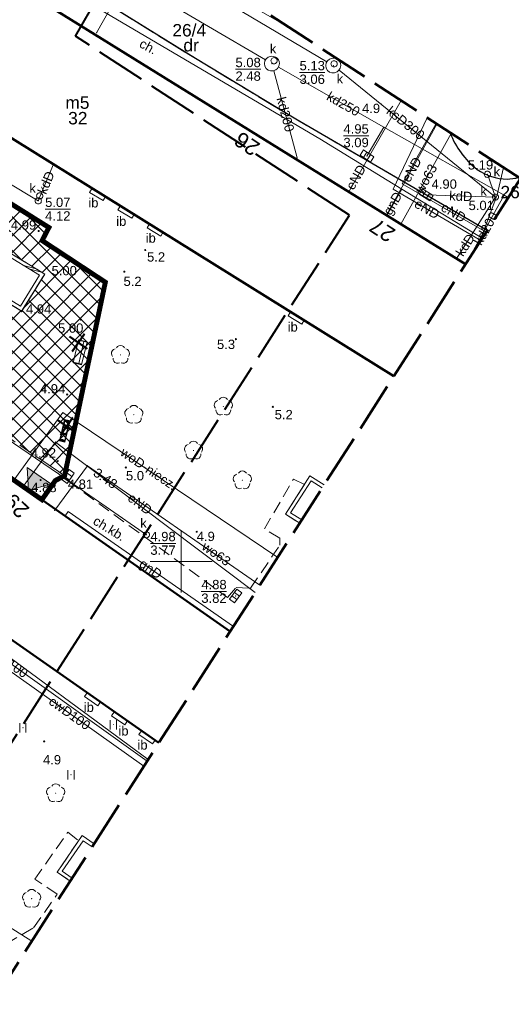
# Model space of a CAD drawing. Extents: x 5477758 to 5478339, y 5918274 to 5918502.
# Tile 26 of 43: x 5477937 to 5477977, y 5918314 to 5918394. Entities that reach past the tile are written whole.
import ezdxf
from ezdxf.enums import TextEntityAlignment as Align

# ---------------------------------------------------------------- set-up
doc = ezdxf.new("R2010")
doc.units = 0
doc.header["$PDSIZE"] = 0.75
for name, pattern in [('budynki akt$0$DASHED', [19.05, 12.7, -6.35]), ('DASHED', [19.05, 12.7, -6.35]), ('PRZER1-1', [2, 1, -1]), ('PRZER2-1', [3, 2, -1]), ('PRZER3-1', [4, 3, -1]), ('PRZER4-1', [5, 4, -1])]:
    doc.linetypes.add(name, pattern=pattern)
doc.layers.get('0').update_dxf_attribs({"linetype": 'CONTINUOUS', "lineweight": 13})
for name, color, linetype, lineweight in [('000_wejscia do budynków', 7, 'CONTINUOUS', 0), ('0_MAŁA ARCHITEKTURA ISTNIEJĄCA', 6, 'CONTINUOUS', 0), ('0_PROJ WYBURZENIA', 1, 'CONTINUOUS', 0), ('0_PROJ_NAWIERZCHNIE DO USUNIĘCIA', 1, 'CONTINUOUS', 0), ('0_WYBURZENIA_USUNIĘCIA ISTNIEJĄCEGO WYPOSAŻENIA', 1, 'CONTINUOUS', 0), ('A_GRANICA OPRACOWANIA', 7, 'CONTINUOUS', 0), ('GEPADR_O', 236, 'CONTINUOUS', 18), ('GEPPGD', 7, 'CONTINUOUS', 18), ('GESBZO', 7, 'CONTINUOUS', 50), ('GESBZO_O', 7, 'CONTINUOUS', 50), ('GESDZI', 7, 'CONTINUOUS', 18), ('GESDZI_O', 7, 'CONTINUOUS', 18), ('GESUZY', 96, 'PRZER1-1', 18), ('GESUZY_O', 96, 'PRZER1-1', 18), ('GSLKRW', 7, 'CONTINUOUS', 25), ('GSPPRB', 7, 'CONTINUOUS', 20), ('GSPRDL', 96, 'CONTINUOUS', 18), ('GSPWPN', 7, 'CONTINUOUS', 13), ('GSPWPN_O', 7, 'CONTINUOUS', 13), ('GSSDSO', 7, 'CONTINUOUS', 18), ('GSSIIN', 7, 'CONTINUOUS', 18), ('GSSIIN_O', 7, 'CONTINUOUS', 18), ('GSSKOA', 7, 'PRZER3-1', 18), ('GSSKOD', 7, 'PRZER2-1', 18), ('GSSKOD_O', 7, 'PRZER2-1', 18), ('GSSUTR', 7, 'PRZER2-1', 18), ('GULCPR', 212, 'CONTINUOUS', 18), ('GULCPR_O', 212, 'CONTINUOUS', 18), ('GULEPR', 1, 'CONTINUOUS', 18), ('GULEPR_O', 1, 'CONTINUOUS', 18), ('GULGPR', 2, 'CONTINUOUS', 18), ('GULGPR_O', 2, 'CONTINUOUS', 18), ('GULKPR', 36, 'CONTINUOUS', 18), ('GULKPR_O', 36, 'CONTINUOUS', 18), ('GULTPR', 30, 'CONTINUOUS', 18), ('GULWPR', 5, 'CONTINUOUS', 18), ('GULWPR_O', 5, 'CONTINUOUS', 18), ('GUPIWZ', 7, 'CONTINUOUS', 18), ('GUPIWZ_O', 7, 'CONTINUOUS', 18), ('GUPKKS', 36, 'CONTINUOUS', 18), ('GUPKSD', 36, 'CONTINUOUS', 18), ('GUPPRZ', 7, 'CONTINUOUS', 18), ('GUPPRZ_O', 7, 'CONTINUOUS', 18), ('GUSIKP', 7, 'CONTINUOUS', 18), ('OT_Rzedna', 7, 'CONTINUOUS', 18), ('pomiar', 7, 'CONTINUOUS', 18), ('wysokosci', 7, 'CONTINUOUS', 18), ('zakres', 150, 'PRZER4-1', 50), ('ZZ_INWENT-usunięcia_Pen_No__240', 1, 'CONTINUOUS', 50)]:
    doc.layers.add(name, color=color, linetype=linetype, lineweight=lineweight)
doc.layers.add('kołnierz', color=11, linetype='CONTINUOUS', lineweight=70, plot=False)
doc.styles.add('GEO-INFO', font='arial.ttf')

# ---------------------------------------------------------------- blocks, each defined once
blk = doc.blocks.new('POINT')
at = {"color": 0}
blk.add_point((0, 0), dxfattribs=at)
blk = doc.blocks.new('ODTN_2')
at = {"color": 0}
for points in [[(-1.5, -0.5), (0.5, 0.5)], [(-0.5, -0.5), (1.5, 0.5)]]:
    blk.add_lwpolyline(points, dxfattribs=at)
blk = doc.blocks.new('EPPGN')
blk.add_hatch(color=0).paths.add_polyline_path([(0, -0.09), (0.027812, -0.085595), (0.052901, -0.072812), (0.072812, -0.052901), (0.085595, -0.027812), (0.09, 0), (0.085595, 0.027812), (0.072812, 0.052901), (0.052901, 0.072812), (0.027812, 0.085595), (0, 0.09), (-0.027812, 0.085595), (-0.052901, 0.072812), (-0.072812, 0.052901), (-0.085595, 0.027812), (-0.09, 0), (-0.085595, -0.027812), (-0.072812, -0.052901), (-0.052901, -0.072812), (-0.027812, -0.085595)])
blk = doc.blocks.new('SUUS05')
at = {"color": 0}
blk.add_lwpolyline([(0.5, -0.25), (-0.5, -0.25), (-0.5, 0.25), (0.5, 0.25)], close=True, dxfattribs=at)
for points in [[(-0.175, -0.25), (-0.175, 0.25)], [(0.175, -0.25), (0.175, 0.25)]]:
    blk.add_lwpolyline(points, dxfattribs=at)
blk = doc.blocks.new('KOLO')
blk.add_hatch(color=0).paths.add_polyline_path([(-0.5, 0), (-0.482963, -0.12941), (-0.433013, -0.25), (-0.353553, -0.353553), (-0.25, -0.433013), (-0.12941, -0.482963), (0, -0.5), (0.12941, -0.482963), (0.25, -0.433013), (0.353553, -0.353553), (0.433013, -0.25), (0.482963, -0.12941), (0.5, 0), (0.482963, 0.12941), (0.433013, 0.25), (0.353553, 0.353553), (0.25, 0.433013), (0.12941, 0.482963), (0, 0.5), (-0.12941, 0.482963), (-0.25, 0.433013), (-0.353553, 0.353553), (-0.433013, 0.25), (-0.482963, 0.12941)])
blk = doc.blocks.new('OKRAG_PELNY')
at = {"color": 0}
blk.add_lwpolyline([(0, 0.5), (0.12941, 0.482963), (0.25, 0.433013), (0.353553, 0.353553), (0.433013, 0.25), (0.482963, 0.12941), (0.5, 0), (0.482963, -0.12941), (0.433013, -0.25), (0.353553, -0.353553), (0.25, -0.433013), (0.12941, -0.482963), (0, -0.5), (-0.12941, -0.482963), (-0.25, -0.433013), (-0.353553, -0.353553), (-0.433013, -0.25), (-0.482963, -0.12941), (-0.5, 0), (-0.482963, 0.12941), (-0.433013, 0.25), (-0.353553, 0.353553), (-0.25, 0.433013), (-0.12941, 0.482963)], close=True, dxfattribs=at)
blk = doc.blocks.new('SPTRW')
at = {"color": 0}
for points in [[(-0.51332, 0.7233), (-0.51332, -0.7767)], [(0.48668, -0.7767), (0.48668, 0.7233)]]:
    blk.add_lwpolyline(points, dxfattribs=at)
blk = doc.blocks.new('SPDLP')
blk.add_hatch(color=0).paths.add_polyline_path([(0, -0.09), (0.027812, -0.085595), (0.052901, -0.072812), (0.072812, -0.052901), (0.085595, -0.027812), (0.09, 0), (0.085595, 0.027812), (0.072812, 0.052901), (0.052901, 0.072812), (0.027812, 0.085595), (0, 0.09), (-0.027812, 0.085595), (-0.052901, 0.072812), (-0.072812, 0.052901), (-0.085595, 0.027812), (-0.09, 0), (-0.085595, -0.027812), (-0.072812, -0.052901), (-0.052901, -0.072812), (-0.027812, -0.085595)])
at = {"color": 0}
for points in [[(-1.271938, -0.268652), (-1.40916, -0.048001), (-1.462858, 0.20623), (-1.426585, 0.463525), (-1.304695, 0.693003), (-1.11182, 0.867117), (-0.871109, 0.964971)], [(-0.648554, 1.126667), (-0.481106, 1.325358), (-0.255912, 1.454989), (0, 1.5), (0.255912, 1.454989), (0.481106, 1.325358), (0.648554, 1.126667)], [(0.871109, 0.964971), (1.11182, 0.867117), (1.304695, 0.693003), (1.426585, 0.463525), (1.462858, 0.20623), (1.40916, -0.048001), (1.271938, -0.268652)], [(-0.137547, -1.292703), (-0.389802, -1.355024), (-0.648184, -1.327532), (-0.881678, -1.213525), (-1.062258, -1.026689), (-1.168249, -0.78945), (-1.186929, -0.530282)], [(1.186929, -0.530282), (1.168249, -0.78945), (1.062258, -1.026689), (0.881678, -1.213525), (0.648184, -1.327532), (0.389802, -1.355024), (0.137547, -1.292703)]]:
    blk.add_lwpolyline(points, dxfattribs=at)
blk = doc.blocks.new('OTRN')
at = {"linetype": 'Continuous', "lineweight": 13}
blk.add_hatch(color=0, dxfattribs=at).paths.add_polyline_path([(0, -0.09, 1), (0, 0.09, 1)])
at = {"color": 0, "linetype": 'Continuous', "lineweight": 13}
blk.add_circle((0, 0), 0.0906, dxfattribs=at)
blk = doc.blocks.new('zw$2EFF')
at = {"lineweight": 18}
blk.add_hatch(color=256, dxfattribs=at).paths.add_polyline_path([(-0.771, 0.963), (0, 0), (0.77, 0.963)])
blk.add_lwpolyline([(-0.771, 0.963), (0.77, 0.963), (0, 0), (-0.771, 0.963)], dxfattribs=at)
blk = doc.blocks.new('zw$5BC6')
for p, q in [((1.335, -1.269, -0.037), (2.018, -1.112, -0.037)), ((1.762, -3.121, -0.037), (1.335, -1.269, -0.037)), ((1.344, -1.308, -0.037), (2.027, -1.151, -0.037)), ((1.588, -1.252, -0.037), (1.996, -3.026, -0.037)), ((2.018, -1.112, -0.037), (2.444, -2.964, -0.037)), ((2.435, -2.925, -0.037), (1.753, -3.082, -0.037)), ((2.444, -2.964, -0.037), (1.762, -3.121, -0.037))]:
    blk.add_line(p, q)
blk = doc.blocks.new('zw$76AF')
at = {"color": 0}
for p, q in [((-227.1, 43.6), (-226.7, 43.2)), ((-227.1, 43.6), (-227.1, -2.4)), ((-226.7, 43.2), (-227.1, 43.6)), ((-50.9, 43.6), (-227.1, 43.6)), ((-222.5, 39), (-226.7, 43.2)), ((-226.7, 43.2), (-222.5, 39)), ((-226.7, -2), (-222.5, 2.2)), ((-222.5, 2.2), (-226.7, -2)), ((-222.5, 39), (-222.2, 38.7)), ((-222.2, 38.7), (-222.5, 39)), ((-222.2, 2.5), (-222.5, 2.2)), ((-222.5, 2.2), (-222.2, 2.5)), ((-222.2, 40.6), (-222.2, 28)), ((-222.2, 28), (-222.2, 21.7)), ((-222.2, 6.9), (-222.2, 21.7)), ((-222.2, 6.9), (-222.2, 0.6)), ((-220, 40.6), (-220, 41.4)), ((-214, 41.4), (-220, 41.4)), ((-220, 28), (-220, 40.6)), ((-214, 39.8), (-220, 39.8)), ((-214, 38.6), (-220, 38.6)), ((-220, 21.7), (-220, 28)), ((-220, 6.9), (-220, 21.7)), ((-220, 0.6), (-220, 6.9)), ((-220, 2.6), (-214, 2.6)), ((-214, 1.4), (-220, 1.4)), ((-220, -0.2), (-220, 0.6)), ((-214, 41.4), (-214, 40.6)), ((-214, 40.6), (-214, 28)), ((-214, 28), (-214, 21.7)), ((-214, 6.9), (-214, 21.7)), ((-214, 6.9), (-214, 0.6)), ((-214, 0.6), (-214, -0.2)), ((-211.8, 28), (-211.8, 40.6)), ((-170.2, 38.6), (-211.8, 38.6)), ((-211.8, 21.7), (-211.8, 28)), ((-211.8, 6.9), (-211.8, 21.7)), ((-211.8, 0.6), (-211.8, 6.9)), ((-211.8, 2.6), (-170.2, 2.6)), ((-170.2, 40.6), (-170.2, 28)), ((-170.2, 28), (-170.2, 21.7)), ((-170.2, 6.9), (-170.2, 21.7)), ((-170.2, 6.9), (-170.2, 0.6)), ((-168, 40.6), (-168, 41.4)), ((-162, 41.4), (-168, 41.4)), ((-168, 28), (-168, 40.6)), ((-162, 39.8), (-168, 39.8)), ((-162, 38.6), (-168, 38.6)), ((-168, 21.7), (-168, 28)), ((-168, 6.9), (-168, 21.7)), ((-168, 0.6), (-168, 6.9)), ((-168, 2.6), (-162, 2.6)), ((-162, 1.4), (-168, 1.4)), ((-168, -0.2), (-168, 0.6)), ((-162, 41.4), (-162, 40.6)), ((-162, 40.6), (-162, 28)), ((-162, 28), (-162, 21.7)), ((-162, 6.9), (-162, 21.7)), ((-162, 6.9), (-162, 0.6)), ((-162, 0.6), (-162, -0.2)), ((-159.8, 28), (-159.8, 40.6)), ((-118.2, 38.6), (-159.8, 38.6)), ((-159.8, 21.7), (-159.8, 28)), ((-159.8, 6.9), (-159.8, 21.7)), ((-159.8, 0.6), (-159.8, 6.9)), ((-159.8, 2.6), (-118.2, 2.6)), ((-118.2, 40.6), (-118.2, 28)), ((-118.2, 28), (-118.2, 21.7)), ((-118.2, 6.9), (-118.2, 21.7)), ((-118.2, 6.9), (-118.2, 0.6)), ((-116, 40.6), (-116, 41.4)), ((-110, 41.4), (-116, 41.4)), ((-116, 28), (-116, 40.6)), ((-110, 39.8), (-116, 39.8)), ((-110, 38.6), (-116, 38.6)), ((-116, 21.7), (-116, 28)), ((-116, 6.9), (-116, 21.7)), ((-116, 0.6), (-116, 6.9)), ((-116, 2.6), (-110, 2.6)), ((-110, 1.4), (-116, 1.4)), ((-116, -0.2), (-116, 0.6)), ((-110, 41.4), (-110, 40.6)), ((-110, 40.6), (-110, 28)), ((-110, 28), (-110, 21.7)), ((-110, 6.9), (-110, 21.7)), ((-110, 6.9), (-110, 0.6)), ((-110, 0.6), (-110, -0.2)), ((-107.8, 28), (-107.8, 40.6)), ((-66.2, 38.6), (-107.8, 38.6)), ((-107.8, 21.7), (-107.8, 28)), ((-107.8, 6.9), (-107.8, 21.7)), ((-107.8, 0.6), (-107.8, 6.9)), ((-107.8, 2.6), (-66.2, 2.6)), ((-66.2, 40.6), (-66.2, 28)), ((-66.2, 28), (-66.2, 21.7)), ((-66.2, 6.9), (-66.2, 21.7)), ((-66.2, 6.9), (-66.2, 0.6)), ((-64, 40.6), (-64, 41.4)), ((-58, 41.4), (-64, 41.4)), ((-64, 28), (-64, 40.6)), ((-58, 39.8), (-64, 39.8)), ((-58, 38.6), (-64, 38.6)), ((-64, 21.7), (-64, 28)), ((-64, 6.9), (-64, 21.7)), ((-64, 0.6), (-64, 6.9)), ((-64, 2.6), (-58, 2.6)), ((-58, 1.4), (-64, 1.4)), ((-64, -0.2), (-64, 0.6)), ((-58, 41.4), (-58, 40.6)), ((-58, 40.6), (-58, 28)), ((-58, 28), (-58, 21.7)), ((-58, 6.9), (-58, 21.7)), ((-58, 6.9), (-58, 0.6)), ((-58, 0.6), (-58, -0.2)), ((-55.8, 28), (-55.8, 40.6)), ((-55.8, 38.7), (-55.5, 39)), ((-55.5, 39), (-55.8, 38.7)), ((-55.8, 21.7), (-55.8, 28)), ((-55.8, 6.9), (-55.8, 21.7)), ((-55.8, 0.6), (-55.8, 6.9)), ((-55.5, 2.2), (-55.8, 2.5)), ((-55.8, 2.5), (-55.5, 2.2)), ((-51.3, 43.2), (-55.5, 39)), ((-55.5, 39), (-51.3, 43.2)), ((-55.5, 2.2), (-51.3, -2)), ((-51.3, -2), (-55.5, 2.2)), ((-51.3, 43.2), (-50.9, 43.6)), ((-50.9, 43.6), (-51.3, 43.2)), ((-50.9, -2.4), (-50.9, 43.6)), ((-226.7, -2), (-227.1, -2.4)), ((-227.1, -2.4), (-226.7, -2)), ((-227.1, -2.4), (-50.9, -2.4)), ((-214, -0.2), (-220, -0.2)), ((-162, -0.2), (-168, -0.2)), ((-110, -0.2), (-116, -0.2)), ((-58, -0.2), (-64, -0.2)), ((-50.9, -2.4), (-51.3, -2)), ((-51.3, -2), (-50.9, -2.4))]:
    blk.add_line(p, q, dxfattribs=at)
for centre in [(-224.6, 20.6), (-53.4, 20.6)]:
    blk.add_circle(centre, 1.6, dxfattribs=at)
for centre, start, end in [((-221.1, 40.6), 0, 180), ((-221.1, 28), 180, 0), ((-221.1, 0.6), 180, 0), ((-212.9, 40.6), 0, 180), ((-212.9, 28), 180, 0), ((-212.9, 0.6), 180, 0), ((-169.1, 40.6), 0, 180), ((-169.1, 28), 180, 0), ((-169.1, 0.6), 180, 0), ((-160.9, 40.6), 0, 180), ((-160.9, 28), 180, 0), ((-160.9, 0.6), 180, 0), ((-117.1, 40.6), 0, 180), ((-117.1, 28), 180, 0), ((-117.1, 0.6), 180, 0), ((-108.9, 40.6), 0, 180), ((-108.9, 28), 180, 0), ((-108.9, 0.6), 180, 0), ((-65.1, 40.6), 0, 180), ((-65.1, 28), 180, 0), ((-65.1, 0.6), 180, 0), ((-56.9, 40.6), 0, 180), ((-56.9, 28), 180, 0), ((-56.9, 0.6), 180, 0)]:
    blk.add_arc(centre, 1.1, start, end, dxfattribs=at)
blk = doc.blocks.new('zw$9746')
at = {"layer": '0_MAŁA ARCHITEKTURA ISTNIEJĄCA', "rotation": 153.5707226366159}
blk.add_blockref('zw$5BC6', (8.601, 59.691, 0.157), dxfattribs=at)
at = {"layer": '0_MAŁA ARCHITEKTURA ISTNIEJĄCA', "xscale": 0.01, "yscale": 0.01, "zscale": 0.01, "rotation": 256.5334937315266}
blk.add_blockref('zw$76AF', (6.089, 54.81, 0.12), dxfattribs=at)
blk = doc.blocks.new('zw$32B3')
at = {"layer": 'ZZ_INWENT-usunięcia_Pen_No__240', "linetype": 'Continuous'}
for p, q in [((0.192, 0.845), (-0.192, -0.845)), ((-0.845, 0.192), (0.845, -0.192))]:
    blk.add_line(p, q, dxfattribs=at)

msp = doc.modelspace()

# ---------------------------------------------------------------- hatches: boundary and pattern name
at = {"layer": '0_PROJ_NAWIERZCHNIE DO USUNIĘCIA', "linetype": 'Continuous', "lineweight": 0, "ltscale": 4}
h = msp.add_hatch(dxfattribs=at)
h.set_pattern_fill('ANSI37', color=256, scale=0.3, style=0)
h.paths.add_polyline_path([(5477940.619, 5918356.896), (5477940.852, 5918358), (5477942.121, 5918364.028), (5477943.898, 5918372.463), (5477938.811, 5918375.814), (5477939.356, 5918376.864), (5477927.622, 5918384.214), (5477926.949, 5918383.275), (5477923.191, 5918385.588), (5477923.78, 5918386.612), (5477922.112, 5918387.635), (5477915.954, 5918383.377), (5477913.201, 5918381.474), (5477913.587, 5918381.118), (5477914.71, 5918380.022), (5477915.475, 5918378.759), (5477917.761, 5918373.34), (5477918.755, 5918371.916), (5477919.712, 5918371.162)])
h.paths.add_polyline_path([(5477935.517, 5918375.256), (5477933.675, 5918372.264), (5477937.164, 5918370.132), (5477939.015, 5918373.121)], flags=16)

# ---------------------------------------------------------------- linework, layer by layer
msp.add_line((5477958.61, 5918369.77), (5477958.81, 5918370.07))
at = {"color": 7, "linetype": 'Continuous', "lineweight": 13, "flags": 128}
for points in [[(5477950, 5918347.5), (5477950, 5918352.5)], [(5477947.5, 5918350), (5477952.5, 5918350)]]:
    msp.add_lwpolyline(points, dxfattribs=at)
msp.add_point((5477939.89, 5918359.601))
at = {"layer": '0_PROJ_NAWIERZCHNIE DO USUNIĘCIA', "linetype": 'DASHED', "ltscale": 0.1}
for points in [[(5477940.619, 5918356.896), (5477940.852, 5918358), (5477942.121, 5918364.028), (5477943.898, 5918372.463), (5477938.811, 5918375.814), (5477939.356, 5918376.864), (5477927.622, 5918384.214), (5477926.949, 5918383.275), (5477923.191, 5918385.588), (5477923.78, 5918386.612), (5477922.112, 5918387.635), (5477915.954, 5918383.377), (5477913.201, 5918381.474), (5477913.587, 5918381.118), (5477914.71, 5918380.022), (5477915.475, 5918378.759), (5477917.761, 5918373.34), (5477918.755, 5918371.916), (5477919.712, 5918371.162)], [(5477935.517, 5918375.256), (5477933.675, 5918372.264), (5477937.164, 5918370.132), (5477939.015, 5918373.121)]]:
    msp.add_lwpolyline(points, close=True, dxfattribs=at)
at = {"layer": '0_PROJ_NAWIERZCHNIE DO USUNIĘCIA', "linetype": 'DASHED', "ltscale": 0.03}
msp.add_lwpolyline([(5477935.517, 5918375.256), (5477933.675, 5918372.264), (5477937.164, 5918370.132), (5477939.015, 5918373.121), (5477935.517, 5918375.256)], dxfattribs=at)
at = {"layer": 'A_GRANICA OPRACOWANIA', "color": 1, "linetype": 'budynki akt$0$DASHED', "ltscale": 0.1, "const_width": 0.4}
msp.add_lwpolyline([(5477939.869, 5918356.504), (5477940.619, 5918356.896), (5477942.101, 5918363.93), (5477943.898, 5918372.463), (5477938.811, 5918375.814), (5477939.356, 5918376.864), (5477927.622, 5918384.214), (5477926.949, 5918383.275), (5477923.735, 5918385.254), (5477924.621, 5918386.867), (5477922.565, 5918387.972), (5477915.954, 5918383.377), (5477911.642, 5918380.121), (5477912.501, 5918379.46), (5477913.835, 5918377.89), (5477914.426, 5918376.774), (5477916.433, 5918371.286), (5477916.349, 5918370.613), (5477938.795, 5918354.966), (5477939.869, 5918356.504)], dxfattribs=at)
at = {"layer": 'GESBZO', "color": 7, "linetype": 'Continuous', "lineweight": 50}
for points in [[(5477911.982, 5918399.231), (5477917.56, 5918408.197), (5477972.897, 5918373.915)], [(5477967.119, 5918364.903), (5477911.982, 5918399.231)], [(5477912.816, 5918360.152), (5477918.892, 5918368.876), (5477953.955, 5918344.371)], [(5477948.209, 5918335.409), (5477912.816, 5918360.152)]]:
    msp.add_lwpolyline(points, dxfattribs=at)
at = {"layer": 'GESDZI', "color": 7, "linetype": 'Continuous', "lineweight": 18}
for points in [[(5477958.503, 5918401.94), (5477950.46, 5918406.9), (5477941.35, 5918412.22), (5477918.68, 5918425.35), (5477913.96, 5918422.85), (5477922.92, 5918418.17), (5477916.33, 5918408.95), (5477972.897, 5918373.915)], [(5477972.897, 5918373.915), (5477916.33, 5918408.95), (5477901.96, 5918388.82), (5477899.13, 5918390.84), (5477865.49, 5918345.57), (5477927.041, 5918302.392)], [(5477975.94, 5918381.692), (5477975.44, 5918379.49), (5477973.979, 5918375.604)], [(5477973.979, 5918375.604), (5477975.44, 5918379.49), (5477975.94, 5918381.692)]]:
    msp.add_lwpolyline(points, dxfattribs=at)
at = {"layer": 'GESUZY', "color": 96, "linetype": 'PRZER1-1', "lineweight": 18, "ltscale": 0.5}
for points in [[(5477927.041, 5918302.392), (5477865.49, 5918345.57), (5477899.13, 5918390.84), (5477901.96, 5918388.82), (5477916.33, 5918408.95), (5477972.897, 5918373.915)], [(5477972.897, 5918373.915), (5477916.33, 5918408.95), (5477901.96, 5918388.82), (5477899.13, 5918390.84), (5477865.49, 5918345.57), (5477927.041, 5918302.392)]]:
    msp.add_lwpolyline(points, dxfattribs=at)
at = {"layer": 'GSLKRW', "color": 7, "linetype": 'Continuous', "lineweight": 25}
msp.add_lwpolyline([(5477974.636, 5918376.629), (5477959.233, 5918385.576), (5477951.149, 5918390.455), (5477931.59, 5918402.551), (5477916.923, 5918411.582)], dxfattribs=at)
msp.add_lwpolyline([(5477971.657, 5918384.49, 0.142611), (5477973.83, 5918381.537, 0.148813), (5477976.231, 5918380.756, 0.061403), (5477977.155, 5918380.898)], format="xyb", dxfattribs=at)
at = {"layer": 'GSPPRB', "color": 7, "linetype": 'Continuous', "lineweight": 20}
for p in [(5477943.199, 5918392.533), (5477966.314, 5918384.927), (5477959.334, 5918382.456), (5477963.492, 5918379.738), (5477976.01, 5918379.457), (5477966.517, 5918377.864), (5477966.565, 5918377.834), (5477967.681, 5918377.132), (5477973.028, 5918374.13), (5477937.287, 5918356.02), (5477939.828, 5918354.12), (5477940.66, 5918353.662)]:
    msp.add_point(p, dxfattribs=at)
at = {"layer": 'GSSDSO', "color": 7, "linetype": 'Continuous', "lineweight": 18}
for points in [[(5477933.675, 5918372.264), (5477937.164, 5918370.132), (5477939.015, 5918373.121), (5477935.517, 5918375.256)], [(5477934.088, 5918372.363), (5477935.616, 5918374.844), (5477938.601, 5918373.022), (5477937.066, 5918370.543)]]:
    msp.add_lwpolyline(points, close=True, dxfattribs=at)
for points in [[(5477961.516, 5918356.165), (5477960.367, 5918356.894), (5477958.394, 5918353.802), (5477959.543, 5918353.087)], [(5477959.705, 5918353.34), (5477958.81, 5918353.897), (5477960.459, 5918356.48), (5477961.354, 5918355.912)], [(5477943, 5918327.284), (5477942.027, 5918327.942), (5477940.015, 5918324.991), (5477941.068, 5918324.27)], [(5477941.23, 5918324.523), (5477940.432, 5918325.069), (5477942.107, 5918327.526), (5477942.838, 5918327.031)]]:
    msp.add_lwpolyline(points, dxfattribs=at)
at = {"layer": 'GSSIIN', "color": 7, "linetype": 'Continuous', "lineweight": 18}
for points in [[(5477943.726, 5918379.032), (5477943.916, 5918379.349), (5477942.825, 5918380.028), (5477942.624, 5918379.692)], [(5477946.023, 5918377.607), (5477946.21, 5918377.921), (5477945.108, 5918378.607), (5477944.909, 5918378.275)], [(5477948.358, 5918376.171), (5477948.538, 5918376.472), (5477947.45, 5918377.149), (5477947.259, 5918376.829)], [(5477959.711, 5918369.093), (5477959.899, 5918369.398), (5477958.813, 5918370.074), (5477958.61, 5918369.77)], [(5477943.285, 5918338.384), (5477943.504, 5918338.699), (5477942.444, 5918339.439), (5477942.223, 5918339.121)], [(5477945.462, 5918336.854), (5477945.683, 5918337.175), (5477944.628, 5918337.913), (5477944.402, 5918337.583)], [(5477947.704, 5918335.318), (5477947.91, 5918335.618), (5477946.819, 5918336.381), (5477946.606, 5918336.068)]]:
    msp.add_lwpolyline(points, close=True, dxfattribs=at)
at = {"layer": 'GSSKOA', "color": 7, "linetype": 'PRZER3-1', "lineweight": 18, "ltscale": 0.5}
msp.add_lwpolyline([(5477974.636, 5918376.629), (5477959.233, 5918385.576), (5477951.149, 5918390.455), (5477931.59, 5918402.551), (5477916.923, 5918411.582)], dxfattribs=at)
msp.add_lwpolyline([(5477971.657, 5918384.49, 0.142611), (5477973.83, 5918381.537, 0.148813), (5477976.231, 5918380.756, 0.061403), (5477977.155, 5918380.898)], format="xyb", dxfattribs=at)
at = {"layer": 'GSSKOD', "color": 7, "linetype": 'PRZER2-1', "lineweight": 18, "ltscale": 0.5}
msp.add_lwpolyline([(5477909.644, 5918410.498, -0.138117), (5477912.469, 5918412.502, -0.17002), (5477916.923, 5918411.582), (5477931.59, 5918402.551), (5477951.149, 5918390.455), (5477959.233, 5918385.576), (5477974.636, 5918376.629)], format="xyb", dxfattribs=at)
for points in [[(5477972.895, 5918373.912), (5477917.56, 5918408.197)], [(5477919.712, 5918371.162), (5477940.619, 5918356.896), (5477940.505, 5918356.73), (5477940.956, 5918356.429), (5477953.729, 5918347.096), (5477954.44, 5918347.914), (5477955.591, 5918347.853), (5477957.953, 5918351.321), (5477957.936, 5918351.88), (5477956.696, 5918352.617), (5477959.044, 5918356.623), (5477959.921, 5918356.195), (5477958.394, 5918353.802), (5477959.543, 5918353.087)], [(5477953.955, 5918344.371), (5477918.892, 5918368.876), (5477912.816, 5918360.152), (5477909.863, 5918355.582), (5477916.678, 5918350.56), (5477917.405, 5918351.474), (5477927.496, 5918344.442), (5477926.88, 5918343.51), (5477932.252, 5918339.779), (5477929.362, 5918324.071), (5477935.927, 5918319.225), (5477938.124, 5918320.534), (5477940.031, 5918323.232), (5477938.216, 5918324.426), (5477940.878, 5918328.21), (5477941.747, 5918327.531), (5477940.015, 5918324.991), (5477941.068, 5918324.27)]]:
    msp.add_lwpolyline(points, dxfattribs=at)
at = {"layer": 'GSSKOD', "linetype": 'PRZER2-1', "lineweight": 18}
msp.add_lwpolyline([(5477913.201, 5918381.474), (5477922.112, 5918387.635), (5477923.78, 5918386.612), (5477923.191, 5918385.588), (5477926.949, 5918383.275), (5477927.622, 5918384.214), (5477939.356, 5918376.864), (5477938.811, 5918375.814), (5477943.898, 5918372.463), (5477940.619, 5918356.896), (5477940.619, 5918356.896)], dxfattribs=at)
at = {"layer": 'GSSUTR', "color": 7, "linetype": 'PRZER2-1', "lineweight": 18, "ltscale": 0.5}
for points in [[(5477944.551, 5918336.887), (5477944.541, 5918336.867), (5477944.561, 5918336.867)], [(5477937.264, 5918336.631), (5477937.254, 5918336.611), (5477937.274, 5918336.611)], [(5477941.138, 5918332.86), (5477941.128, 5918332.84), (5477941.148, 5918332.84)]]:
    msp.add_lwpolyline(points, close=True, dxfattribs=at)
at = {"layer": 'GULCPR', "color": 212, "linetype": 'Continuous', "lineweight": 18}
for points in [[(5477897.988, 5918369.384), (5477912.19, 5918358.778), (5477911.02, 5918357.046), (5477913.282, 5918355.393), (5477914.561, 5918357.187), (5477924.74, 5918350.032), (5477947.263, 5918333.933)], [(5477897.61, 5918368.865), (5477908.665, 5918360.767), (5477911.414, 5918358.665), (5477910.336, 5918357.112), (5477913.42, 5918354.88), (5477914.595, 5918356.444), (5477929.504, 5918345.945), (5477947.01, 5918333.538)]]:
    msp.add_lwpolyline(points, dxfattribs=at)
at = {"layer": 'GULEPR', "color": 1, "linetype": 'Continuous', "lineweight": 18}
for points in [[(5477967.709, 5918387.069), (5477963.492, 5918379.738)], [(5477966.517, 5918377.864), (5477970.593, 5918385.185)], [(5477969.809, 5918385.698), (5477967.053, 5918379.937), (5477974.123, 5918375.828)], [(5477974.552, 5918376.497), (5477967.786, 5918380.387), (5477970.527, 5918385.228)], [(5477955.967, 5918347.509), (5477939.89, 5918359.601), (5477937.287, 5918356.02)], [(5477937.976, 5918319.447), (5477919.661, 5918331.002), (5477917.343, 5918327.741)]]:
    msp.add_lwpolyline(points, dxfattribs=at)
at = {"layer": 'GULGPR', "color": 2, "linetype": 'Continuous', "lineweight": 18}
for points in [[(5477891.124, 5918425.698), (5477899.646, 5918420.458), (5477911.206, 5918413.431), (5477941.239, 5918395.738), (5477961.161, 5918384.007), (5477967.774, 5918379.961), (5477974.238, 5918376.007)], [(5477967.774, 5918379.961), (5477966.565, 5918377.834)], [(5477954.213, 5918344.773), (5477940.897, 5918354.021), (5477940.66, 5918353.662)]]:
    msp.add_lwpolyline(points, dxfattribs=at)
at = {"layer": 'GULKPR', "color": 36, "linetype": 'Continuous', "lineweight": 18}
for points in [[(5477956.789, 5918390.358), (5477947.622, 5918395.734), (5477945.657, 5918396.892), (5477932.951, 5918404.334), (5477930.059, 5918406.036), (5477923.516, 5918409.832), (5477920.145, 5918411.846), (5477914.819, 5918414.967), (5477910.792, 5918417.059)], [(5477961.729, 5918390.199), (5477934.013, 5918406.601)], [(5477938.504, 5918379.01), (5477904.421, 5918399.536)], [(5477943.199, 5918392.533), (5477945.657, 5918396.892)], [(5477959.334, 5918382.456), (5477957.461, 5918389.474)], [(5477976.332, 5918379.274), (5477976.01, 5918379.457), (5477966.314, 5918384.927), (5477957.828, 5918389.757)], [(5477975.297, 5918379.309), (5477962.711, 5918389.516)], [(5477964.954, 5918382.613), (5477966.314, 5918384.927)], [(5477939.727, 5918381.958), (5477938.504, 5918379.01)], [(5477974.649, 5918381.143), (5477975.297, 5918379.309)], [(5477969.717, 5918379.494), (5477975.297, 5918379.309)], [(5477972.126, 5918374.316), (5477975.297, 5918379.309)], [(5477973.028, 5918374.13), (5477976.01, 5918379.457)], [(5477947.198, 5918352.15), (5477940.709, 5918356.642), (5477920.222, 5918370.601)]]:
    msp.add_lwpolyline(points, dxfattribs=at)
at = {"layer": 'GULTPR', "color": 30, "linetype": 'Continuous', "lineweight": 18}
msp.add_lwpolyline([(5477922.67, 5918425.86), (5477922.52, 5918425.566), (5477912.874, 5918406.653), (5477912.76, 5918406.43), (5477912.639, 5918406.211), (5477904.061, 5918390.689), (5477903.94, 5918390.47), (5477913.569, 5918382.272), (5477913.76, 5918382.11), (5477913.65, 5918381.879), (5477908.41, 5918370.85), (5477908.262, 5918370.649), (5477904.55, 5918365.6), (5477904.751, 5918365.452), (5477947.345, 5918334.06)], dxfattribs=at)
at = {"layer": 'GULWPR', "color": 5, "linetype": 'Continuous', "lineweight": 18}
for points in [[(5477894.488, 5918431.165), (5477897.208, 5918429.641), (5477922.238, 5918414.33), (5477935.328, 5918406.317), (5477940.653, 5918403.243), (5477944.829, 5918400.897), (5477958.681, 5918392.967)], [(5477971.742, 5918384.435), (5477967.681, 5918377.132)], [(5477957.77, 5918350.321), (5477940.475, 5918361.981), (5477936.533, 5918356.547)], [(5477956.335, 5918348.083), (5477942.452, 5918357.699), (5477939.828, 5918354.12)]]:
    msp.add_lwpolyline(points, dxfattribs=at)
at = {"layer": 'GUPPRZ_O', "color": 36, "linetype": 'Continuous', "lineweight": 9, "flags": 128}
for points in [[(5477954.372, 5918389.593), (5477956.411, 5918389.593)], [(5477959.531, 5918389.34), (5477961.57, 5918389.34)], [(5477963.063, 5918384.247), (5477965.101, 5918384.247)], [(5477939.052, 5918378.344), (5477941.09, 5918378.344)], [(5477947.522, 5918351.453), (5477949.561, 5918351.453)], [(5477951.624, 5918347.589), (5477953.662, 5918347.589)]]:
    msp.add_lwpolyline(points, dxfattribs=at)
at = {"layer": 'GUSIKP', "color": 36, "linetype": 'Continuous', "lineweight": 18}
for points in [[(5477957.907, 5918390.054, 0.57735), (5477957.007, 5918390.574, 1.732051)], [(5477962.845, 5918389.894, 0.57735), (5477961.945, 5918390.413, 1.732051)]]:
    msp.add_lwpolyline(points, format="xyb", close=True, dxfattribs=at)
at = {"layer": 'kołnierz', "linetype": 'PRZER4-1', "lineweight": 50}
msp.add_lwpolyline([(5477977.309, 5918380.798), (5477954.837, 5918395.479), (5477993.178, 5918463.057), (5477934.574, 5918496.308), (5477890.354, 5918424.446), (5477901.969, 5918417.467), (5477859.483, 5918348.301), (5477882.168, 5918332.75), (5477926.647, 5918301.778)], close=True, dxfattribs=at)
at = {"layer": 'OT_Rzedna', "color": 7}
msp.add_point((5477940.827, 5918363.424), dxfattribs=at)
at = {"layer": 'pomiar', "linetype": 'Continuous', "lineweight": 18, "flags": 128}
for points in [[(5477933.675, 5918372.264), (5477937.162, 5918370.129), (5477939.015, 5918373.121)], [(5477942.223, 5918339.121), (5477943.285, 5918338.384)], [(5477944.402, 5918337.583), (5477945.462, 5918336.854)], [(5477947.704, 5918335.318), (5477946.606, 5918336.068)]]:
    msp.add_lwpolyline(points, dxfattribs=at)
at = {"layer": 'zakres', "linetype": 'PRZER4-1', "lineweight": 40}
msp.add_lwpolyline([(5477963.54, 5918377.848), (5477941.504, 5918392.244), (5477979.546, 5918459.295), (5477938.033, 5918482.848), (5477904.167, 5918427.813), (5477915.775, 5918420.837), (5477872.982, 5918351.171), (5477887.852, 5918340.978), (5477923.836, 5918315.921)], close=True, dxfattribs=at)

# ---------------------------------------------------------------- block references
at = {"layer": '000_wejscia do budynków', "lineweight": 0, "xscale": -1.5, "yscale": 1.5, "zscale": 1.5, "rotation": 325.048567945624}
msp.add_blockref('zw$2EFF', (5477937.724, 5918355.715), dxfattribs=at)
at = {"layer": '0_PROJ WYBURZENIA', "color": 6}
msp.add_blockref('zw$9746', (5477934.019, 5918304.397), dxfattribs=at)
at = {"layer": '0_WYBURZENIA_USUNIĘCIA ISTNIEJĄCEGO WYPOSAŻENIA', "color": 1, "lineweight": 30, "rotation": 157.8600591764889}
for p in [(5477941.723, 5918367.605, 0.12), (5477940.786, 5918360.86, 0.12)]:
    msp.add_blockref('zw$32B3', p, dxfattribs=at)
at = {"layer": 'GEPPGD', "color": 7, "lineweight": 18, "xscale": 0.5, "yscale": 0.5}
msp.add_blockref('EPPGN', (5477975.44, 5918379.49), dxfattribs=at)
at = {"layer": 'GSPRDL', "color": 96, "lineweight": 18, "xscale": 0.5, "yscale": 0.5}
for p in [(5477945.114, 5918366.615), (5477953.396, 5918362.459), (5477946.191, 5918361.807), (5477950.999, 5918358.925), (5477954.928, 5918356.528), (5477939.903, 5918331.356), (5477937.969, 5918322.869)]:
    msp.add_blockref('SPDLP', p, dxfattribs=at)
at = {"layer": 'GSPWPN', "color": 7, "lineweight": 13, "xscale": 0.09, "yscale": 0.09}
msp.add_blockref('KOLO', (5477966.096, 5918386.807), dxfattribs=at)
at = {"layer": 'GSSDSO', "color": 7, "lineweight": 18, "xscale": 0.5, "yscale": 0.299999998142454, "rotation": 148.6016157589}
msp.add_blockref('ODTN_2', (5477938.042, 5918373.54), dxfattribs=at)
at = {"layer": 'GSSUTR', "color": 7, "lineweight": 18, "xscale": 0.5, "yscale": 0.5}
for p in [(5477937.264, 5918336.621), (5477944.551, 5918336.877), (5477941.138, 5918332.85)]:
    msp.add_blockref('SPTRW', p, dxfattribs=at)
at = {"layer": 'GUPIWZ', "color": 7, "lineweight": 18, "xscale": 0.5, "yscale": 0.5}
for p in [(5477957.478, 5918390.283), (5477962.306, 5918390.033), (5477974.649, 5918381.143), (5477938.614, 5918379.405), (5477975.297, 5918379.309), (5477947.198, 5918352.15)]:
    msp.add_blockref('OKRAG_PELNY', p, dxfattribs=at)
at = {"layer": 'GUPKKS', "color": 36, "lineweight": 18}
for p, rotation in [((5477964.954, 5918382.613), 325.9574116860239), ((5477969.717, 5918379.494), 327.3194470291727), ((5477940.907, 5918356.834), 235.1124526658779), ((5477954.387, 5918347.221), 53.71135619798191)]:
    msp.add_blockref('SUUS05', p, dxfattribs=dict(at, rotation=rotation))
at = {"layer": 'GUPKSD', "color": 36, "lineweight": 18, "xscale": 0.5, "yscale": 0.5}
for p in [(5477974.649, 5918381.143), (5477938.504, 5918379.01), (5477975.297, 5918379.309), (5477947.198, 5918352.15)]:
    msp.add_blockref('POINT', p, dxfattribs=at)
at = {"layer": 'GUPKSD', "xscale": 0.5, "yscale": 0.5}
msp.add_blockref('OKRAG_PELNY', (5477938.504, 5918379.01), dxfattribs=at)
at = {"layer": 'GUPPRZ', "color": 36, "lineweight": 18}
for p in [(5477957.307, 5918390.054), (5477962.245, 5918389.894), (5477964.954, 5918382.613), (5477974.649, 5918381.143), (5477938.504, 5918379.01), (5477969.717, 5918379.494), (5477975.297, 5918379.309), (5477940.709, 5918356.642), (5477947.198, 5918352.15), (5477954.399, 5918347.214)]:
    msp.add_blockref('POINT', p, dxfattribs=at)
at = {"layer": 'GUPPRZ', "color": 5, "lineweight": 18}
msp.add_blockref('POINT', (5477942.452, 5918357.699), dxfattribs=at)
at = {"layer": 'OT_Rzedna', "color": 7, "linetype": 'Continuous', "xscale": 0.5, "yscale": 0.5, "zscale": 0.5}
for p in [(5477938.528, 5918376.581), (5477947.11, 5918375.051), (5477941.375, 5918374.087), (5477945.428, 5918373.31), (5477937.162, 5918370.129), (5477941.935, 5918369.467), (5477954.41, 5918367.882), (5477940.827, 5918363.424), (5477957.376, 5918362.433), (5477940.068, 5918358.071), (5477945.545, 5918357.556), (5477938.685, 5918356.543), (5477951.254, 5918352.388), (5477938.979, 5918335.523)]:
    msp.add_blockref('OTRN', p, dxfattribs=at)

# ---------------------------------------------------------------- texts
at = {"layer": 'GEPADR_O', "color": 236, "linetype": 'Continuous', "lineweight": 0, "style": 'GEO-INFO'}
for s, rotation, p in [('26', 145.76007, (5477955.745, 5918382.528)), ('27', 146.79774, (5477966.666, 5918375.588)), ('29', 135.97899, (5477936.999, 5918353.353))]:
    msp.add_text(s, height=1.25, rotation=rotation, dxfattribs=at).set_placement(p, align=Align.TOP_LEFT)
at = {"layer": 'GESBZO_O', "color": 7, "linetype": 'Continuous', "lineweight": 0, "style": 'GEO-INFO'}
msp.add_text('m5', height=1, dxfattribs=at).set_placement((5477942.621, 5918386.413), align=Align.RIGHT)
at = {"layer": 'GESBZO_O', "color": 1, "linetype": 'Continuous', "lineweight": 0, "style": 'GEO-INFO'}
msp.add_text('32', height=1, dxfattribs=at).set_placement((5477941.682, 5918386.161), align=Align.TOP_CENTER)
at = {"layer": 'GESDZI_O', "color": 7, "linetype": 'Continuous', "lineweight": 0, "style": 'GEO-INFO'}
msp.add_text('26/4', height=1, dxfattribs=at).set_placement((5477949.294, 5918393.235), align=Align.TOP_LEFT)
msp.add_text('26/11', height=1, dxfattribs=at).set_placement((5477977.449, 5918379.713), align=Align.MIDDLE_CENTER)
at = {"layer": 'GESUZY_O', "color": 96, "linetype": 'Continuous', "lineweight": 0, "style": 'GEO-INFO'}
msp.add_text('dr', height=1, dxfattribs=at).set_placement((5477950.801, 5918391.531), align=Align.MIDDLE_CENTER)
at = {"layer": 'GSPWPN_O', "color": 7, "linetype": 'Continuous', "lineweight": 0, "style": 'GEO-INFO'}
msp.add_text('4.9', height=0.75, dxfattribs=at).set_placement((5477964.558, 5918386.071))
at = {"layer": 'GSSIIN_O', "color": 7, "linetype": 'Continuous', "lineweight": 0, "style": 'GEO-INFO'}
for p in [(5477942.935, 5918378.868), (5477945.179, 5918377.384), (5477947.553, 5918376.031), (5477958.98, 5918368.884), (5477942.567, 5918338.285), (5477945.36, 5918336.385), (5477946.89, 5918335.249)]:
    msp.add_text('ib', height=0.75, dxfattribs=at).set_placement(p, align=Align.MIDDLE)
at = {"layer": 'GSSKOD_O', "color": 7, "linetype": 'Continuous', "lineweight": 0, "style": 'GEO-INFO'}
for s, rotation, p in [('ch.', 331.71787, (5477947.361, 5918391.432)), ('ch.kb.', 328.61977, (5477944.23, 5918352.656))]:
    msp.add_text(s, height=0.75, rotation=rotation, dxfattribs=at).set_placement(p, align=Align.MIDDLE)
at = {"layer": 'GULCPR_O', "color": 212, "linetype": 'Continuous', "lineweight": 0, "style": 'GEO-INFO'}
for rotation, p in [(324.44316, (5477936.001, 5918341.982)), (324.67446, (5477941.028, 5918337.788))]:
    msp.add_text('cwD100', height=0.75, rotation=rotation, dxfattribs=at).set_placement(p, align=Align.MIDDLE_CENTER)
at = {"layer": 'GULEPR_O', "color": 1, "linetype": 'Continuous', "lineweight": 0, "style": 'GEO-INFO'}
for rotation, p in [(60.88925, (5477968.555, 5918381.525)), (60.09067, (5477964.065, 5918380.912)), (329.83926, (5477969.787, 5918378.355)), (330.10342, (5477971.929, 5918378.07)), (323.05232, (5477946.689, 5918354.63))]:
    msp.add_text('eND', height=0.75, rotation=rotation, dxfattribs=at).set_placement(p, align=Align.MIDDLE_CENTER)
at = {"layer": 'GULGPR_O', "color": 2, "linetype": 'Continuous', "lineweight": 0, "style": 'GEO-INFO'}
msp.add_text('gnD', height=0.75, rotation=60.37823, dxfattribs=at).set_placement((5477967.122, 5918378.744), align=Align.MIDDLE)
msp.add_text('gnD', height=0.75, rotation=325.22035, dxfattribs=at).set_placement((5477947.555, 5918349.397), align=Align.MIDDLE_CENTER)
at = {"layer": 'GULKPR_O', "color": 36, "linetype": 'Continuous', "lineweight": 0, "style": 'GEO-INFO'}
for s, rotation, p in [('kd250', 330.56954, (5477963.058, 5918386.802)), ('kd200', 284.94266, (5477958.398, 5918385.965)), ('ksD300', 320.9581, (5477968.071, 5918385.265))]:
    msp.add_text(s, height=0.75, rotation=rotation, dxfattribs=at).set_placement(p, align=Align.MIDDLE_CENTER)
for s, rotation, p in [('kdD', 67.46719, (5477939.116, 5918380.484)), ('kdD', 358.10548, (5477972.507, 5918379.401)), ('kd200', 60.76165, (5477974.519, 5918376.793)), ('kdD', 57.58709, (5477972.857, 5918375.466))]:
    msp.add_text(s, height=0.75, rotation=rotation, dxfattribs=at).set_placement(p, align=Align.MIDDLE)
at = {"layer": 'GULWPR_O', "color": 5, "linetype": 'Continuous', "lineweight": 0, "style": 'GEO-INFO'}
for s, rotation, p in [('wo63', 60.92428, (5477969.711, 5918380.783)), ('woD-niecz.', 326.01469, (5477947.387, 5918357.446)), ('wo63', 325.29353, (5477952.836, 5918350.609))]:
    msp.add_text(s, height=0.75, rotation=rotation, dxfattribs=at).set_placement(p, align=Align.MIDDLE_CENTER)
at = {"layer": 'GUPIWZ_O', "color": 7, "linetype": 'Continuous', "lineweight": 0, "style": 'GEO-INFO'}
for p in [(5477957.661, 5918390.872), (5477963.039, 5918388.45), (5477975.669, 5918380.987), (5477938.308, 5918379.658), (5477974.612, 5918379.419), (5477947.234, 5918352.71)]:
    msp.add_text('k', height=0.75, dxfattribs=at).set_placement(p, align=Align.RIGHT)
at = {"layer": 'GUPPRZ_O', "color": 36, "linetype": 'Continuous', "lineweight": 0, "style": 'GEO-INFO'}
for s, p in [('5.08', (5477954.372, 5918389.765)), ('5.13', (5477959.531, 5918389.512)), ('2.48', (5477954.372, 5918388.67)), ('3.06', (5477959.531, 5918388.417)), ('4.95', (5477963.063, 5918384.42)), ('3.09', (5477963.063, 5918383.325)), ('5.07', (5477939.052, 5918378.516)), ('4.12', (5477939.052, 5918377.421)), ('4.98', (5477947.522, 5918351.626)), ('3.77', (5477947.522, 5918350.531)), ('4.88', (5477951.624, 5918347.762)), ('3.82', (5477951.624, 5918346.667))]:
    msp.add_text(s, height=0.75, dxfattribs=at).set_placement(p)
for s, p in [('5.19', (5477973.079, 5918381.902)), ('4.90', (5477970.155, 5918380.357)), ('5.01', (5477973.133, 5918378.639)), ('4.81', (5477940.877, 5918356.215))]:
    msp.add_text(s, height=0.75, dxfattribs=at).set_placement(p, align=Align.MIDDLE_LEFT)
at = {"layer": 'GUPPRZ_O', "color": 5, "linetype": 'Continuous', "lineweight": 0, "style": 'GEO-INFO'}
msp.add_text('3.48', height=0.75, rotation=325.29353, dxfattribs=at).set_placement((5477944.744, 5918356.106), align=Align.MIDDLE_RIGHT)
at = {"layer": 'pomiar', "color": 7, "style": 'GEO-INFO'}
for s, p in [('5.2', (5477947.256, 5918374.871)), ('5.2', (5477945.361, 5918372.91)), ('5.3', (5477952.885, 5918367.839)), ('4.94', (5477938.634, 5918364.261)), ('5.2', (5477957.528, 5918362.187)), ('5.0', (5477945.557, 5918357.273)), ('4.9', (5477951.254, 5918352.388)), ('4.9', (5477938.88, 5918334.42))]:
    msp.add_text(s, height=0.75, dxfattribs=at).set_placement(p, align=Align.TOP_LEFT)
at = {"layer": 'wysokosci', "color": 7, "style": 'GEO-INFO'}
for s, p in [('4.99', (5477936.296, 5918377.436)), ('5.00', (5477939.568, 5918373.773)), ('4.94', (5477937.512, 5918370.68)), ('5.00', (5477940.091, 5918369.148)), ('4.92', (5477937.896, 5918359.105)), ('4.88', (5477937.937, 5918356.324))]:
    msp.add_text(s, height=0.75, dxfattribs=at).set_placement(p, align=Align.TOP_LEFT)

doc.saveas('drawing.dxf')
